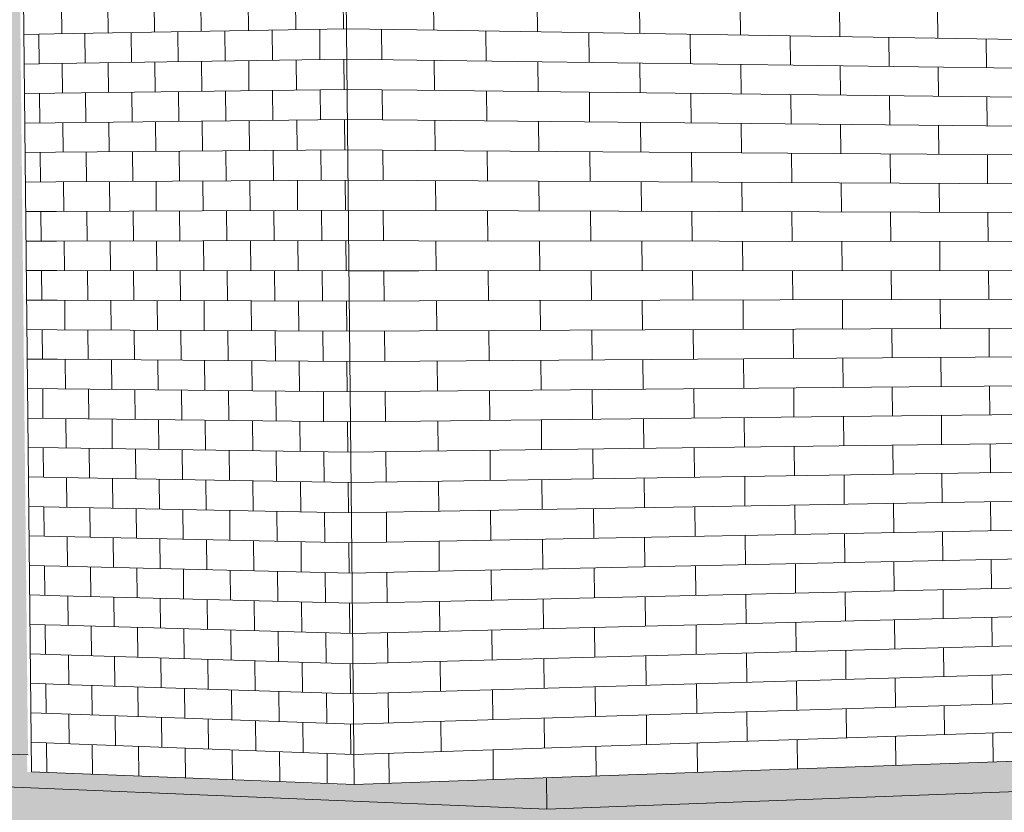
# Model space of a CAD drawing. Header units: metres. Extents: x -29 to 486, y -1 to 6.
# Tile 41 of 165: x 169.37354 to 169.3762, y 0.70205 to 0.70419. Entities that reach past the tile are written whole.
import ezdxf

# ---------------------------------------------------------------- set-up
doc = ezdxf.new("R2010")
doc.units = ezdxf.units.M
for name, color, linetype, lineweight in [('A-FLOR', 192, 'Continuous', 18), ('A-FLOR-PATT', 8, 'Continuous', 50), ('A-WALL', 113, 'Continuous', 18), ('A-WALL-PATT', 111, 'Continuous', 35)]:
    doc.layers.add(name, color=color, linetype=linetype, lineweight=lineweight)

# ---------------------------------------------------------------- blocks, each defined once
blk = doc.blocks.new('FP_30-Vista 3D 4')
at = {"layer": 'A-WALL-PATT', "lineweight": 9}
for p, q in [((12.5087144, 0.7041524), (12.5087968, 0.7041539)), ((12.5087564, 0.7040733), (12.5087555, 0.7041531)), ((12.5087152, 0.7040727), (12.5087976, 0.704074)), ((12.508716, 0.703993), (12.5087985, 0.7039941)), ((12.508758, 0.7039137), (12.5087572, 0.7039935)), ((12.5087169, 0.7039133), (12.5087993, 0.7039142)), ((12.5087177, 0.7038336), (12.5088001, 0.7038343)), ((12.5087597, 0.7037542), (12.5087589, 0.7038339)), ((12.5087185, 0.7037539), (12.508801, 0.7037544)), ((12.5087194, 0.7036742), (12.5088018, 0.7036745)), ((12.5087614, 0.7035946), (12.5087605, 0.7036744)), ((12.5087202, 0.7035945), (12.5088026, 0.7035947)), ((12.5087211, 0.7035149), (12.5088035, 0.7035148)), ((12.508763, 0.7034351), (12.5087622, 0.7035148)), ((12.5087219, 0.7034352), (12.5088043, 0.7034349)), ((12.5087227, 0.7033555), (12.5088051, 0.7033551)), ((12.5087647, 0.7032756), (12.5087639, 0.7033553)), ((12.5087236, 0.7032759), (12.508806, 0.7032752)), ((12.5087244, 0.7031962), (12.5088068, 0.7031954)), ((12.5087664, 0.7031161), (12.5087656, 0.7031958)), ((12.5087252, 0.7031166), (12.5088076, 0.7031156)), ((12.5087261, 0.7030369), (12.5088085, 0.7030357)), ((12.5087681, 0.7029566), (12.5087672, 0.7030363)), ((12.5087269, 0.7029573), (12.5088093, 0.7029559)), ((12.5087277, 0.7028776), (12.5088101, 0.7028761)), ((12.5087697, 0.7027971), (12.5087689, 0.7028769)), ((12.5087286, 0.702798), (12.508811, 0.7027963)), ((12.5087294, 0.7027184), (12.5088118, 0.7027164)), ((12.5087714, 0.7026377), (12.5087706, 0.7027174)), ((12.5087302, 0.7026388), (12.5088126, 0.7026366)), ((12.5087311, 0.7025592), (12.5088135, 0.7025568)), ((12.5087731, 0.7024783), (12.5087722, 0.702558)), ((12.5087319, 0.7024796), (12.5088143, 0.702477)), ((12.5087327, 0.7024), (12.5088151, 0.7023972)), ((12.5087747, 0.7023189), (12.5087739, 0.7023986)), ((12.5087336, 0.7023204), (12.508816, 0.7023175)), ((12.5087344, 0.7022408), (12.5088168, 0.7022377)), ((12.5087764, 0.7021595), (12.5087756, 0.7022392))]:
    blk.add_line(p, q, dxfattribs=at)
blk = doc.blocks.new('FP_31-Vista 3D 4')
at = {"layer": 'A-WALL-PATT', "lineweight": 9}
for p, q in [((12.508942, 0.7041564), (12.5089411, 0.7042367)), ((12.5090674, 0.7041586), (12.5090666, 0.7042392)), ((12.5091937, 0.7041609), (12.5091929, 0.7042417)), ((12.509321, 0.7041631), (12.5093201, 0.7042442)), ((12.5094491, 0.7041654), (12.5094483, 0.7042468)), ((12.5095782, 0.7041677), (12.5095774, 0.7042494)), ((12.5088175, 0.7041542), (12.5088166, 0.7042342)), ((12.5087968, 0.7041539), (12.5095856, 0.7041678)), ((12.5090054, 0.7040772), (12.5090046, 0.7041575)), ((12.5091313, 0.7040791), (12.5091304, 0.7041598)), ((12.5092581, 0.704081), (12.5092572, 0.704162)), ((12.5093858, 0.704083), (12.5093849, 0.7041643)), ((12.5095144, 0.704085), (12.5095136, 0.7041665)), ((12.5088804, 0.7040752), (12.5088796, 0.7041553)), ((12.5087976, 0.704074), (12.5095865, 0.7040861)), ((12.5090691, 0.7039976), (12.5090682, 0.7040781)), ((12.5091954, 0.7039992), (12.5091945, 0.7040801)), ((12.5093226, 0.7040009), (12.5093218, 0.704082)), ((12.5094508, 0.7040026), (12.50945, 0.704084)), ((12.5095799, 0.7040043), (12.5095791, 0.704086)), ((12.5088191, 0.7039943), (12.5088183, 0.7040743)), ((12.5089436, 0.703996), (12.5089428, 0.7040762)), ((12.5087985, 0.7039941), (12.5095873, 0.7040044)), ((12.5090071, 0.7039164), (12.5090062, 0.7039968)), ((12.5091329, 0.7039178), (12.5091321, 0.7039984)), ((12.5092597, 0.7039191), (12.5092589, 0.7040001)), ((12.5093874, 0.7039205), (12.5093866, 0.7040017)), ((12.509516, 0.7039219), (12.5095152, 0.7040034)), ((12.5088821, 0.7039151), (12.5088813, 0.7039952)), ((12.5087993, 0.7039142), (12.5095881, 0.7039227)), ((12.5090707, 0.7038366), (12.5090699, 0.7039171)), ((12.509197, 0.7038376), (12.5091962, 0.7039184)), ((12.5093243, 0.7038387), (12.5093234, 0.7039198)), ((12.5094524, 0.7038398), (12.5094516, 0.7039212)), ((12.5095815, 0.7038409), (12.5095807, 0.7039226)), ((12.5088208, 0.7038345), (12.50882, 0.7039144)), ((12.5089453, 0.7038355), (12.5089445, 0.7039157)), ((12.5088001, 0.7038343), (12.5095889, 0.703841)), ((12.5092614, 0.7037572), (12.5092605, 0.7038382)), ((12.5093891, 0.703758), (12.5093882, 0.7038393)), ((12.5095177, 0.7037588), (12.5095169, 0.7038403)), ((12.5088838, 0.7037549), (12.5088829, 0.703835)), ((12.5090087, 0.7037557), (12.5090079, 0.703836)), ((12.5091346, 0.7037565), (12.5091338, 0.7038371)), ((12.508801, 0.7037544), (12.5095898, 0.7037593)), ((12.5093259, 0.7036765), (12.5093251, 0.7037576)), ((12.5094541, 0.703677), (12.5094533, 0.7037584)), ((12.5095832, 0.7036775), (12.5095824, 0.7037592)), ((12.5088225, 0.7036746), (12.5088216, 0.7037545)), ((12.508947, 0.7036751), (12.5089461, 0.7037553)), ((12.5090724, 0.7036756), (12.5090716, 0.7037561)), ((12.5091987, 0.7036761), (12.5091979, 0.7037568)), ((12.5088018, 0.7036745), (12.5095906, 0.7036776)), ((12.5088854, 0.7035948), (12.5088846, 0.7036749)), ((12.5090104, 0.703595), (12.5090096, 0.7036753)), ((12.5091363, 0.7035952), (12.5091354, 0.7036758)), ((12.509263, 0.7035954), (12.5092622, 0.7036763)), ((12.5093907, 0.7035956), (12.5093899, 0.7036768)), ((12.5095194, 0.7035958), (12.5095185, 0.7036773)), ((12.5088026, 0.7035947), (12.5095914, 0.7035959)), ((12.5088241, 0.7035148), (12.5088233, 0.7035947)), ((12.5089486, 0.7035147), (12.5089478, 0.7035949)), ((12.5090741, 0.7035146), (12.5090732, 0.7035951)), ((12.5092004, 0.7035145), (12.5091995, 0.7035953)), ((12.5093276, 0.7035144), (12.5093268, 0.7035955)), ((12.5094558, 0.7035143), (12.5094549, 0.7035957)), ((12.5095848, 0.7035142), (12.509584, 0.7035959)), ((12.5088035, 0.7035148), (12.5095922, 0.7035142)), ((12.5088871, 0.7034347), (12.5088863, 0.7035147)), ((12.5090121, 0.7034343), (12.5090112, 0.7035146)), ((12.5091379, 0.7034339), (12.5091371, 0.7035145)), ((12.5092647, 0.7034335), (12.5092639, 0.7035144)), ((12.5093924, 0.7034331), (12.5093916, 0.7035143)), ((12.509521, 0.7034327), (12.5095202, 0.7035142)), ((12.5088043, 0.7034349), (12.5095931, 0.7034325)), ((12.5088258, 0.703355), (12.508825, 0.7034349)), ((12.5089503, 0.7033543), (12.5089495, 0.7034345)), ((12.5090757, 0.7033536), (12.5090749, 0.7034341)), ((12.509202, 0.703353), (12.5092012, 0.7034337)), ((12.5093293, 0.7033523), (12.5093284, 0.7034333)), ((12.5094574, 0.7033516), (12.5094566, 0.7034329)), ((12.5095865, 0.7033509), (12.5095857, 0.7034325)), ((12.5088051, 0.7033551), (12.5095939, 0.7033508)), ((12.5088888, 0.7032746), (12.5088879, 0.7033546)), ((12.5090137, 0.7032736), (12.5090129, 0.703354)), ((12.5091396, 0.7032727), (12.5091388, 0.7033533)), ((12.5092664, 0.7032717), (12.5092655, 0.7033526)), ((12.509394, 0.7032707), (12.5093932, 0.7033519)), ((12.5095227, 0.7032697), (12.5095218, 0.7033512)), ((12.508806, 0.7032752), (12.5095947, 0.7032692)), ((12.5088275, 0.7031952), (12.5088266, 0.7032751)), ((12.508952, 0.7031939), (12.5089511, 0.7032741)), ((12.5090774, 0.7031927), (12.5090765, 0.7032732)), ((12.5092037, 0.7031914), (12.5092029, 0.7032722)), ((12.5093309, 0.7031902), (12.5093301, 0.7032712)), ((12.5094591, 0.7031889), (12.5094582, 0.7032702)), ((12.5095882, 0.7031876), (12.5095873, 0.7032692)), ((12.5088068, 0.7031954), (12.5095955, 0.7031875)), ((12.5088904, 0.7031145), (12.5088896, 0.7031946)), ((12.5090154, 0.703113), (12.5090146, 0.7031933)), ((12.5091413, 0.7031115), (12.5091404, 0.7031921)), ((12.509268, 0.7031099), (12.5092672, 0.7031908)), ((12.5093957, 0.7031083), (12.5093949, 0.7031895)), ((12.5095243, 0.7031068), (12.5095235, 0.7031882)), ((12.5088076, 0.7031156), (12.5095964, 0.7031059)), ((12.5088291, 0.7030354), (12.5088283, 0.7031153)), ((12.5089536, 0.7030336), (12.5089528, 0.7031138)), ((12.509079, 0.7030318), (12.5090782, 0.7031122)), ((12.5092054, 0.7030299), (12.5092045, 0.7031107)), ((12.5093326, 0.7030281), (12.5093317, 0.7031091)), ((12.5094607, 0.7030262), (12.5094599, 0.7031075)), ((12.5095898, 0.7030243), (12.509589, 0.703106)), ((12.5088085, 0.7030357), (12.5095972, 0.7030242)), ((12.5088921, 0.7029545), (12.5088913, 0.7030345)), ((12.5090171, 0.7029524), (12.5090162, 0.7030327)), ((12.5091429, 0.7029503), (12.5091421, 0.7030309)), ((12.5092697, 0.7029481), (12.5092688, 0.703029)), ((12.5093974, 0.702946), (12.5093965, 0.7030272)), ((12.509526, 0.7029438), (12.5095251, 0.7030253)), ((12.5088093, 0.7029559), (12.509598, 0.7029426)), ((12.5088308, 0.7028757), (12.50883, 0.7029555)), ((12.5089553, 0.7028733), (12.5089545, 0.7029534)), ((12.5090807, 0.7028709), (12.5090799, 0.7029513)), ((12.509207, 0.7028685), (12.5092062, 0.7029492)), ((12.5093342, 0.702866), (12.5093334, 0.702947)), ((12.5094624, 0.7028636), (12.5094615, 0.7029449)), ((12.5095915, 0.7028611), (12.5095906, 0.7029427)), ((12.5088101, 0.7028761), (12.5095989, 0.7028609)), ((12.5088938, 0.7027945), (12.5088929, 0.7028745)), ((12.5090187, 0.7027918), (12.5090179, 0.7028721)), ((12.5091446, 0.7027891), (12.5091437, 0.7028697)), ((12.5092713, 0.7027864), (12.5092705, 0.7028672)), ((12.509399, 0.7027836), (12.5093982, 0.7028648)), ((12.5095276, 0.7027809), (12.5095268, 0.7028623)), ((12.508811, 0.7027963), (12.5095997, 0.7027793)), ((12.5088325, 0.7027159), (12.5088316, 0.7027958)), ((12.508957, 0.702713), (12.5089561, 0.7027931)), ((12.5090824, 0.70271), (12.5090815, 0.7027904)), ((12.5092087, 0.702707), (12.5092078, 0.7027877)), ((12.5093359, 0.702704), (12.5093351, 0.702785)), ((12.509464, 0.7027009), (12.5094632, 0.7027822)), ((12.5095931, 0.7026979), (12.5095923, 0.7027795)), ((12.5088118, 0.7027164), (12.5096005, 0.7026977)), ((12.5088954, 0.7026345), (12.5088946, 0.7027145)), ((12.5090204, 0.7026312), (12.5090196, 0.7027115)), ((12.5091462, 0.7026279), (12.5091454, 0.7027085)), ((12.509273, 0.7026246), (12.5092722, 0.7027055)), ((12.5094007, 0.7026213), (12.5093998, 0.7027025)), ((12.5095293, 0.702618), (12.5095285, 0.7026994)), ((12.5088126, 0.7026366), (12.5096013, 0.7026161)), ((12.5088341, 0.7025562), (12.5088333, 0.7026361)), ((12.5089586, 0.7025527), (12.5089578, 0.7026328)), ((12.509084, 0.7025492), (12.5090832, 0.7026296)), ((12.5092103, 0.7025456), (12.5092095, 0.7026263)), ((12.5093375, 0.702542), (12.5093367, 0.702623)), ((12.5094657, 0.7025383), (12.5094649, 0.7026196)), ((12.5095948, 0.7025347), (12.5095939, 0.7026163)), ((12.5088135, 0.7025568), (12.5096022, 0.7025345)), ((12.5088971, 0.7024745), (12.5088963, 0.7025545)), ((12.5090221, 0.7024707), (12.5090212, 0.7025509)), ((12.5091479, 0.7024668), (12.5091471, 0.7025474)), ((12.5092747, 0.7024629), (12.5092738, 0.7025438)), ((12.5094023, 0.702459), (12.5094015, 0.7025402)), ((12.5095309, 0.7024551), (12.5095301, 0.7025365)), ((12.5088143, 0.702477), (12.509603, 0.7024528)), ((12.5088358, 0.7023966), (12.508835, 0.7024764)), ((12.5089603, 0.7023925), (12.5089595, 0.7024726)), ((12.5090857, 0.7023883), (12.5090849, 0.7024687)), ((12.509212, 0.7023842), (12.5092112, 0.7024649)), ((12.5093392, 0.70238), (12.5093384, 0.702461)), ((12.5094673, 0.7023757), (12.5094665, 0.702457)), ((12.5095964, 0.7023715), (12.5095956, 0.7024531)), ((12.5088151, 0.7023972), (12.5096038, 0.7023712)), ((12.5088988, 0.7023145), (12.5088979, 0.7023945)), ((12.5090237, 0.7023101), (12.5090229, 0.7023904)), ((12.5091496, 0.7023057), (12.5091487, 0.7023862)), ((12.5092763, 0.7023012), (12.5092755, 0.7023821)), ((12.509404, 0.7022967), (12.5094032, 0.7023779)), ((12.5095326, 0.7022922), (12.5095318, 0.7023736)), ((12.508816, 0.7023175), (12.5096046, 0.7022896)), ((12.5088375, 0.7022369), (12.5088366, 0.7023167)), ((12.508962, 0.7022322), (12.5089611, 0.7023123)), ((12.5090874, 0.7022275), (12.5090865, 0.7023079)), ((12.5092137, 0.7022228), (12.5092128, 0.7023035)), ((12.5093409, 0.702218), (12.50934, 0.702299)), ((12.509469, 0.7022132), (12.5094682, 0.7022945)), ((12.5095981, 0.7022083), (12.5095972, 0.7022899)), ((12.5088168, 0.7022377), (12.5096055, 0.7022081)), ((12.5089004, 0.7021546), (12.5088996, 0.7022346)), ((12.5090254, 0.7021496), (12.5090246, 0.7022299)), ((12.5091512, 0.7021446), (12.5091504, 0.7022252)), ((12.509278, 0.7021396), (12.5092771, 0.7022204)), ((12.5094056, 0.7021345), (12.5094048, 0.7022156)), ((12.5095342, 0.7021293), (12.5095334, 0.7022108))]:
    blk.add_line(p, q, dxfattribs=at)
blk = doc.blocks.new('FP_32-Vista 3D 4')
at = {"layer": 'A-WALL-PATT', "lineweight": 9}
for p, q in [((12.5095856, 0.7041678), (12.5097749, 0.7041648)), ((12.5096813, 0.7040848), (12.5096805, 0.7041663)), ((12.5095865, 0.7040861), (12.5097757, 0.7040835)), ((12.5095873, 0.7040044), (12.5097765, 0.7040022)), ((12.5096829, 0.7039217), (12.5096821, 0.7040033)), ((12.5095881, 0.7039227), (12.5097773, 0.7039208)), ((12.5095889, 0.703841), (12.5097781, 0.7038395)), ((12.5096846, 0.7037587), (12.5096838, 0.7038402)), ((12.5095898, 0.7037593), (12.509779, 0.7037582)), ((12.5095906, 0.7036776), (12.5097798, 0.7036769)), ((12.5096862, 0.7035957), (12.5096854, 0.7036772)), ((12.5095914, 0.7035959), (12.5097806, 0.7035956)), ((12.5095922, 0.7035142), (12.5097814, 0.7035143)), ((12.5096879, 0.7034328), (12.5096871, 0.7035143)), ((12.5095931, 0.7034325), (12.5097822, 0.703433)), ((12.5095939, 0.7033508), (12.509783, 0.7033518)), ((12.5096895, 0.7032698), (12.5096887, 0.7033513)), ((12.5095947, 0.7032692), (12.5097839, 0.7032705)), ((12.5095955, 0.7031875), (12.5097847, 0.7031892)), ((12.5096912, 0.7031069), (12.5096903, 0.7031884)), ((12.5095964, 0.7031059), (12.5097855, 0.7031079)), ((12.5095972, 0.7030242), (12.5097863, 0.7030267)), ((12.5096928, 0.702944), (12.509692, 0.7030255)), ((12.509598, 0.7029426), (12.5097871, 0.7029454)), ((12.5095989, 0.7028609), (12.5097879, 0.7028642)), ((12.5096944, 0.7027811), (12.5096936, 0.7028626)), ((12.5095997, 0.7027793), (12.5097888, 0.7027829)), ((12.5096005, 0.7026977), (12.5097896, 0.7027017)), ((12.5096961, 0.7026183), (12.5096953, 0.7026997)), ((12.5096013, 0.7026161), (12.5097904, 0.7026205)), ((12.5096022, 0.7025345), (12.5097912, 0.7025392)), ((12.5096977, 0.7024554), (12.5096969, 0.7025369)), ((12.509603, 0.7024528), (12.509792, 0.702458)), ((12.5096038, 0.7023712), (12.5097928, 0.7023768)), ((12.5096994, 0.7022926), (12.5096986, 0.702374)), ((12.5096046, 0.7022896), (12.5097937, 0.7022956)), ((12.5096055, 0.7022081), (12.5097945, 0.7022144)), ((12.509701, 0.7021298), (12.5097002, 0.7022112))]:
    blk.add_line(p, q, dxfattribs=at)
blk = doc.blocks.new('FP_33-Vista 3D 4')
at = {"layer": 'A-WALL-PATT', "lineweight": 9}
for p, q in [((12.5098219, 0.7041641), (12.5098211, 0.7042453)), ((12.5101018, 0.7041597), (12.510101, 0.7042403)), ((12.5103777, 0.7041553), (12.510377, 0.7042354)), ((12.5106498, 0.7041511), (12.5106491, 0.7042306)), ((12.5109182, 0.7041468), (12.5109174, 0.7042258)), ((12.5111828, 0.7041427), (12.5111821, 0.7042211)), ((12.5097749, 0.7041648), (12.5114006, 0.7041393)), ((12.5099632, 0.7040809), (12.5099623, 0.7041619)), ((12.510241, 0.7040771), (12.5102402, 0.7041575)), ((12.510515, 0.7040734), (12.5105143, 0.7041532)), ((12.5107852, 0.7040697), (12.5107845, 0.7041489)), ((12.5110517, 0.704066), (12.5110509, 0.7041448)), ((12.5113145, 0.7040624), (12.5113138, 0.7041406)), ((12.5097757, 0.7040835), (12.5114013, 0.7040613)), ((12.5098235, 0.7040016), (12.5098227, 0.7040828)), ((12.5101034, 0.7039984), (12.5101026, 0.704079)), ((12.5103793, 0.7039952), (12.5103785, 0.7040752)), ((12.5106514, 0.703992), (12.5106506, 0.7040715)), ((12.5109197, 0.7039889), (12.5109189, 0.7040679)), ((12.5111843, 0.7039858), (12.5111835, 0.7040642)), ((12.5097765, 0.7040022), (12.511402, 0.7039833)), ((12.5099648, 0.703919), (12.509964, 0.704)), ((12.5102426, 0.7039164), (12.5102418, 0.7039968)), ((12.5105166, 0.7039138), (12.5105158, 0.7039936)), ((12.5107868, 0.7039112), (12.510786, 0.7039904)), ((12.5110532, 0.7039086), (12.5110524, 0.7039873)), ((12.511316, 0.7039061), (12.5113152, 0.7039843)), ((12.5097773, 0.7039208), (12.5114028, 0.7039053)), ((12.5098252, 0.7038392), (12.5098244, 0.7039204)), ((12.510105, 0.7038371), (12.5101042, 0.7039177)), ((12.5103809, 0.703835), (12.5103801, 0.7039151)), ((12.5106529, 0.7038329), (12.5106521, 0.7039125)), ((12.5109212, 0.7038309), (12.5109204, 0.7039099)), ((12.5111858, 0.7038289), (12.511185, 0.7039074)), ((12.5097781, 0.7038395), (12.5114035, 0.7038273)), ((12.5099664, 0.7037572), (12.5099656, 0.7038381)), ((12.5102442, 0.7037557), (12.5102434, 0.703836)), ((12.5105181, 0.7037542), (12.5105174, 0.703834)), ((12.5107883, 0.7037527), (12.5107875, 0.7038319)), ((12.5110547, 0.7037512), (12.5110539, 0.7038299)), ((12.5113174, 0.7037498), (12.5113167, 0.703828)), ((12.509779, 0.7037582), (12.5114042, 0.7037493)), ((12.5098268, 0.7036768), (12.509826, 0.703758)), ((12.5101066, 0.7036758), (12.5101058, 0.7037564)), ((12.5103824, 0.7036749), (12.5103817, 0.7037549)), ((12.5106545, 0.7036739), (12.5106537, 0.7037534)), ((12.5109227, 0.703673), (12.5109219, 0.703752)), ((12.5111873, 0.7036721), (12.5111865, 0.7037505)), ((12.5097798, 0.7036769), (12.511405, 0.7036714)), ((12.509968, 0.7035954), (12.5099672, 0.7036763)), ((12.5102458, 0.703595), (12.510245, 0.7036753)), ((12.5105197, 0.7035946), (12.5105189, 0.7036744)), ((12.5107898, 0.7035942), (12.510789, 0.7036735)), ((12.5110562, 0.7035939), (12.5110554, 0.7036726)), ((12.5113189, 0.7035935), (12.5113182, 0.7036717)), ((12.5097806, 0.7035956), (12.5114057, 0.7035934)), ((12.5098284, 0.7035144), (12.5098276, 0.7035956)), ((12.5101082, 0.7035145), (12.5101074, 0.7035952)), ((12.510384, 0.7035147), (12.5103832, 0.7035948)), ((12.510656, 0.7035149), (12.5106552, 0.7035944)), ((12.5109242, 0.7035151), (12.5109235, 0.7035941)), ((12.5111887, 0.7035153), (12.511188, 0.7035937)), ((12.5097814, 0.7035143), (12.5114064, 0.7035154)), ((12.5099696, 0.7034335), (12.5099688, 0.7035145)), ((12.5102474, 0.7034343), (12.5102466, 0.7035146)), ((12.5105213, 0.7034351), (12.5105205, 0.7035148)), ((12.5107913, 0.7034358), (12.5107906, 0.703515)), ((12.5110577, 0.7034365), (12.5110569, 0.7035152)), ((12.5113204, 0.7034372), (12.5113196, 0.7035154)), ((12.5097822, 0.703433), (12.5114071, 0.7034375)), ((12.5098301, 0.703352), (12.5098292, 0.7034332)), ((12.5101098, 0.7033533), (12.510109, 0.7034339)), ((12.5103856, 0.7033546), (12.5103848, 0.7034347)), ((12.5106575, 0.7033559), (12.5106568, 0.7034354)), ((12.5109257, 0.7033572), (12.510925, 0.7034362)), ((12.5111902, 0.7033585), (12.5111895, 0.7034369)), ((12.509783, 0.7033518), (12.5114079, 0.7033595)), ((12.5113218, 0.703281), (12.5113211, 0.7033591)), ((12.5099712, 0.7032718), (12.5099704, 0.7033527)), ((12.510249, 0.7032737), (12.5102482, 0.703354)), ((12.5105228, 0.7032755), (12.510522, 0.7033553)), ((12.5107929, 0.7032774), (12.5107921, 0.7033566)), ((12.5110592, 0.7032792), (12.5110584, 0.7033579)), ((12.5097839, 0.7032705), (12.5114086, 0.7032816)), ((12.5111917, 0.7032017), (12.511191, 0.7032801)), ((12.5098317, 0.7031896), (12.5098309, 0.7032708)), ((12.5101114, 0.7031921), (12.5101106, 0.7032727)), ((12.5103871, 0.7031946), (12.5103864, 0.7032746)), ((12.5106591, 0.703197), (12.5106583, 0.7032765)), ((12.5109272, 0.7031994), (12.5109265, 0.7032783)), ((12.5097847, 0.7031892), (12.5114093, 0.7032037)), ((12.5110607, 0.7031219), (12.5110599, 0.7032005)), ((12.5113233, 0.7031248), (12.5113226, 0.7032029)), ((12.5099728, 0.70311), (12.509972, 0.7031909)), ((12.5102505, 0.703113), (12.5102497, 0.7031933)), ((12.5105244, 0.703116), (12.5105236, 0.7031958)), ((12.5107944, 0.703119), (12.5107936, 0.7031982)), ((12.5097855, 0.7031079), (12.5114101, 0.7031257)), ((12.5109287, 0.7030415), (12.510928, 0.7031204)), ((12.5111932, 0.703045), (12.5111924, 0.7031233)), ((12.5098333, 0.7030273), (12.5098325, 0.7031085)), ((12.510113, 0.7030309), (12.5101122, 0.7031115)), ((12.5103887, 0.7030345), (12.5103879, 0.7031145)), ((12.5106606, 0.703038), (12.5106598, 0.7031175)), ((12.5097863, 0.7030267), (12.5114108, 0.7030478)), ((12.5107959, 0.7029606), (12.5107951, 0.7030398)), ((12.5110622, 0.7029646), (12.5110614, 0.7030432)), ((12.5113248, 0.7029686), (12.5113241, 0.7030467)), ((12.5099744, 0.7029482), (12.5099736, 0.7030291)), ((12.5102521, 0.7029524), (12.5102513, 0.7030327)), ((12.5105259, 0.7029565), (12.5105251, 0.7030363)), ((12.5097871, 0.7029454), (12.5114115, 0.7029699)), ((12.5109302, 0.7028837), (12.5109295, 0.7029626)), ((12.5111947, 0.7028882), (12.5111939, 0.7029666)), ((12.5098349, 0.702865), (12.5098341, 0.7029461)), ((12.5101146, 0.7028698), (12.5101138, 0.7029503)), ((12.5103903, 0.7028745), (12.5103895, 0.7029545)), ((12.5106621, 0.7028791), (12.5106614, 0.7029586)), ((12.5097879, 0.7028642), (12.5114123, 0.7028919)), ((12.5107974, 0.7028022), (12.5107967, 0.7028814)), ((12.5110637, 0.7028073), (12.5110629, 0.702886)), ((12.5113263, 0.7028124), (12.5113255, 0.7028905)), ((12.5099761, 0.7027865), (12.5099752, 0.7028674)), ((12.5102537, 0.7027918), (12.5102529, 0.7028721)), ((12.5105275, 0.7027971), (12.5105267, 0.7028768)), ((12.5097888, 0.7027829), (12.511413, 0.702814)), ((12.5109318, 0.7027259), (12.510931, 0.7028048)), ((12.5111962, 0.7027315), (12.5111954, 0.7028099)), ((12.5098366, 0.7027027), (12.5098358, 0.7027838)), ((12.5101162, 0.7027086), (12.5101154, 0.7027892)), ((12.5103918, 0.7027145), (12.5103911, 0.7027945)), ((12.5106637, 0.7027202), (12.5106629, 0.7027997)), ((12.5097896, 0.7027017), (12.5114137, 0.7027361)), ((12.5107989, 0.7026439), (12.5107982, 0.7027231)), ((12.5110652, 0.7026501), (12.5110644, 0.7027287)), ((12.5113277, 0.7026562), (12.511327, 0.7027343)), ((12.5099777, 0.7026248), (12.5099769, 0.7027057)), ((12.5102553, 0.7026313), (12.5102545, 0.7027116)), ((12.510529, 0.7026376), (12.5105282, 0.7027174)), ((12.5097904, 0.7026205), (12.5114144, 0.7026582)), ((12.5106652, 0.7025614), (12.5106645, 0.7026408)), ((12.5109333, 0.7025681), (12.5109325, 0.702647)), ((12.5111976, 0.7025748), (12.5111969, 0.7026532)), ((12.5098382, 0.7025404), (12.5098374, 0.7026216)), ((12.5101178, 0.7025475), (12.510117, 0.7026281)), ((12.5103934, 0.7025545), (12.5103926, 0.7026345)), ((12.5097912, 0.7025392), (12.5114152, 0.7025803)), ((12.5108005, 0.7024856), (12.5107997, 0.7025648)), ((12.5110667, 0.7024929), (12.5110659, 0.7025715)), ((12.5113292, 0.7025001), (12.5113285, 0.7025781)), ((12.5099793, 0.7024631), (12.5099785, 0.702544)), ((12.5102569, 0.7024707), (12.5102561, 0.702551)), ((12.5105306, 0.7024782), (12.5105298, 0.7025579)), ((12.509792, 0.702458), (12.5114159, 0.7025024)), ((12.5106668, 0.7024025), (12.510666, 0.7024819)), ((12.5109348, 0.7024104), (12.510934, 0.7024892)), ((12.5111991, 0.7024181), (12.5111984, 0.7024965)), ((12.5098398, 0.7023782), (12.509839, 0.7024593)), ((12.5101194, 0.7023864), (12.5101186, 0.7024669)), ((12.510395, 0.7023945), (12.5103942, 0.7024745)), ((12.5097928, 0.7023768), (12.5114166, 0.7024245)), ((12.510802, 0.7023273), (12.5108012, 0.7024064)), ((12.5110681, 0.7023357), (12.5110674, 0.7024143)), ((12.5113307, 0.7023439), (12.5113299, 0.702422)), ((12.5099809, 0.7023015), (12.5099801, 0.7023823)), ((12.5102584, 0.7023102), (12.5102577, 0.7023905)), ((12.5105321, 0.7023188), (12.5105313, 0.7023985)), ((12.5097937, 0.7022956), (12.5114174, 0.7023467)), ((12.5106683, 0.7022437), (12.5106675, 0.7023231)), ((12.5109363, 0.7022526), (12.5109355, 0.7023315)), ((12.5112006, 0.7022615), (12.5111999, 0.7023398)), ((12.5098414, 0.702216), (12.5098406, 0.7022971)), ((12.510121, 0.7022253), (12.5101202, 0.7023059)), ((12.5103965, 0.7022346), (12.5103958, 0.7023145)), ((12.5097945, 0.7022144), (12.5114181, 0.7022688)), ((12.5108035, 0.702169), (12.5108028, 0.7022482)), ((12.5110696, 0.7021785), (12.5110689, 0.7022571)), ((12.5113321, 0.7021878), (12.5113314, 0.7022659)), ((12.5099825, 0.7021398), (12.5099817, 0.7022207)), ((12.51026, 0.7021497), (12.5102592, 0.70223)), ((12.5105337, 0.7021594), (12.5105329, 0.7022391))]:
    blk.add_line(p, q, dxfattribs=at)

msp = doc.modelspace()

# ---------------------------------------------------------------- hatches: boundary and pattern name
at = {"layer": 'A-FLOR'}
for points in [[(169.3749602, 0.7020603), (169.3749591, 0.7021449), (169.3744279, 0.702126), (169.3735567, 0.7021607), (169.3735563, 0.7022065), (169.3717297, 0.7022767), (169.3716805, 0.7022752), (169.3716814, 0.7021951), (169.3749591, 0.7020604)], [(169.3749602, 0.7020603), (169.3782458, 0.7021842), (169.378245, 0.7022811), (169.376248, 0.7022112), (169.3762482, 0.7021908), (169.3749594, 0.7021449), (169.3749595, 0.7021329)]]:
    msp.add_hatch(color=256, dxfattribs=at).paths.add_polyline_path(points, flags=0)
at = {"layer": 'A-FLOR-PATT'}
h = msp.add_hatch(color=256, dxfattribs=at)
h.paths.add_polyline_path([(169.3594968, 0.6987288), (169.4035669, 0.6987288), (169.4036918, 0.7021972), (169.4011018, 0.7018673), (169.3899216, 0.7021676), (169.3898243, 0.7021622), (169.3863454, 0.7022565), (169.3863446, 0.7022647), (169.3827483, 0.7023616), (169.3827493, 0.702354), (169.378405, 0.7021903), (169.3782441, 0.7021952), (169.378245, 0.7021842), (169.3749591, 0.7020604), (169.3716803, 0.7021951), (169.3715013, 0.7021894), (169.3717322, 0.7021799), (169.3714868, 0.7021715), (169.3589296, 0.7006851), (169.3592003, 0.6997514)], flags=0)
h.paths.add_polyline_path([(169.3583867, 0.7025577), (169.3618722, 0.7026984), (169.361832, 0.7028417), (169.358318, 0.7027948), (169.3583511, 0.7026805)], flags=0)
at = {"layer": 'A-WALL'}
msp.add_hatch(color=256, dxfattribs=at).paths.add_polyline_path([(169.3735588, 0.7022066), (169.3735362, 0.7043636), (169.3720302, 0.7043278), (169.3720296, 0.7043296), (169.3720187, 0.7043298), (169.3720078, 0.7053104), (169.3735254, 0.7053921), (169.3735173, 0.7061641), (169.3716941, 0.7060258), (169.3717362, 0.7022769), (169.3735182, 0.7022082)], flags=0)

# ---------------------------------------------------------------- linework, layer by layer
at = {"layer": 'A-FLOR', "lineweight": 9}
for p, q in [((169.3749602, 0.7020603), (169.3716814, 0.7021951)), ((169.3782458, 0.7021842), (169.3749602, 0.7020603)), ((169.3749594, 0.7021449), (169.3749602, 0.7020603))]:
    msp.add_line(p, q, dxfattribs=at)
at = {"layer": 'A-WALL', "lineweight": 9}
for p, q in [((169.3744392, 0.7021265), (169.3743729, 0.708671)), ((169.3735682, 0.7021612), (169.3735012, 0.7085448)), ((169.3717362, 0.7022769), (169.3735588, 0.7022066)), ((169.3744392, 0.7021265), (169.3762517, 0.7021909)), ((169.3735682, 0.7021612), (169.3744392, 0.7021265))]:
    msp.add_line(p, q, dxfattribs=at)

# ---------------------------------------------------------------- block references
for name in ['FP_31-Vista 3D 4', 'FP_32-Vista 3D 4', 'FP_33-Vista 3D 4', 'FP_30-Vista 3D 4']:
    msp.add_blockref(name, (156.8648329, 0), dxfattribs=at)

doc.saveas('drawing.dxf')
